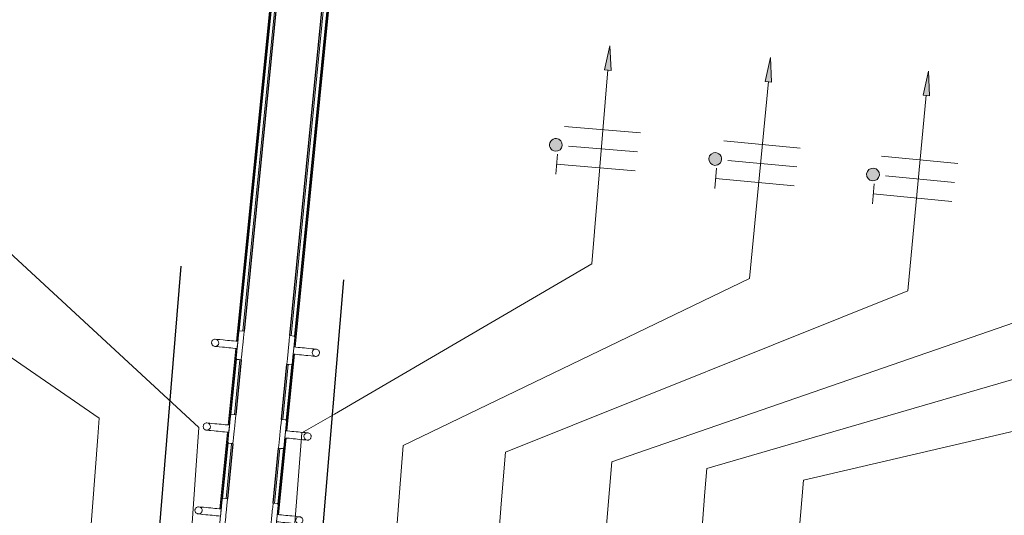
# Model space of a CAD drawing. Header units: millimetres. Extents: x -2845 to 74565, y -36590 to 13748.
# Tile 21 of 49: x 42372 to 44417, y -19138 to -18107. Entities that reach past the tile are written whole.
import ezdxf

# ---------------------------------------------------------------- set-up
doc = ezdxf.new("R2010")
doc.units = ezdxf.units.MM
for name, color, linetype, lineweight in [('A-DETL-GENF', 7, 'Continuous', 18), ('A-DOOR', 7, 'Continuous', 25), ('A-FLOR-HRAL', 7, 'Continuous', 18), ('A-WALL', 7, 'Continuous', 25), ('CABLES', 7, 'Continuous', 18), ('MOBILIER', 7, 'Continuous', 18), ('Q-SPCQ', 7, 'Continuous', 18)]:
    doc.layers.add(name, color=color, linetype=linetype, lineweight=lineweight)

# ---------------------------------------------------------------- blocks, each defined once
blk = doc.blocks.new('PRT_SIMPLE_HUI_58x68x48 - PRT_BOIS_1V_930x2040x40-V2-2021_015_1111_DCE_1_50_N0 FINI_CFO_DIS')
at = {"layer": 'A-DETL-GENF', "lineweight": 25}
h = blk.add_hatch(color=256, dxfattribs=at)
h.paths.add_polyline_path([(-483.8, -9.7), (-485.1, -11.7), (-496.1, -13.2), (-500.5, -13.6), (-500.5, -14.5), (-495.9, -14.5), (-483.8, -12.8), (-483.8, -10.5)])
h.paths.add_polyline_path([(-508.5, -8), (-508.5, -11.5), (-502, -11.5), (-502.1, -10.2), (-505.2, -10.2), (-505.2, -9.3), (-488.4, -9.4), (-485.1, -10.6), (-483.8, -9.7), (-489.6, -8), (-505.4, -8)])
h = blk.add_hatch(color=256, dxfattribs=at)
h.paths.add_polyline_path([(413.8, -9.7), (413.8, -12.8), (426.2, -14.5), (430.5, -14.1), (430.4, -13.2), (425.9, -13.2), (415.1, -11.7), (414.4, -10.7)])
h.paths.add_polyline_path([(418.5, -8), (413.8, -9.7), (415.1, -10.6), (418.7, -9.3), (435.2, -9.3), (435.2, -10.2), (432, -10.5), (432, -11.5), (438.5, -11.5), (438.5, -8), (418.6, -8)])
at = {"layer": 'A-DETL-GENF'}
for p, q in [((-488.5, -8), (-508.5, -8)), ((-508.5, -8), (-508.5, -11.5)), ((-508.5, -11.5), (-502, -11.5)), ((-505.2, -10.2), (-505.2, -9.3)), ((-505.2, -9.3), (-488.7, -9.3)), ((-502, -10.2), (-505.2, -10.2)), ((-502, -11.5), (-502, -10.2)), ((-496.1, -13.2), (-500.5, -13.2)), ((-500.5, -13.2), (-500.5, -14.5)), ((-500.5, -14.5), (-496, -14.5)), ((-485.1, -11.7), (-496.1, -13.2)), ((-496, -14.5), (-483.8, -12.8)), ((-488.7, -9.3), (-485.1, -10.6)), ((-483.8, -9.7), (-488.5, -8)), ((-485.1, -10.6), (-485.1, -11.7)), ((-483.8, -12.8), (-483.8, -9.7)), ((418.5, -8), (413.8, -9.7)), ((413.8, -9.7), (413.8, -12.8)), ((413.8, -12.8), (426, -14.5)), ((415.1, -10.6), (418.7, -9.3)), ((415.1, -11.7), (415.1, -10.6)), ((426.1, -13.2), (415.1, -11.7)), ((438.5, -8), (418.5, -8)), ((418.7, -9.3), (435.2, -9.3)), ((426, -14.5), (430.5, -14.5)), ((430.5, -13.2), (426.1, -13.2)), ((430.5, -14.5), (430.5, -13.2)), ((435.2, -10.2), (432, -10.2)), ((432, -10.2), (432, -11.5)), ((432, -11.5), (438.5, -11.5)), ((435.2, -9.3), (435.2, -10.2)), ((438.5, -11.5), (438.5, -8))]:
    blk.add_line(p, q, dxfattribs=at)
at = {"layer": 'A-DOOR'}
for p, q in [((-427.1, 55), (-450.6, 55)), ((-450.6, 55), (-450.6, 54.5)), ((-450.6, 54.5), (-450.6, 50.4)), ((-427.1, 54.5), (-450.6, 54.5)), ((-450.6, 50.4), (-450.6, 43.3)), ((-427.1, 50.4), (-450.6, 50.4)), ((-450.6, 34), (-450.6, 43.3)), ((-319.6, 55), (-427.1, 55)), ((-427.1, 55), (-427.1, 54.5)), ((-427.1, 54.5), (-427.1, 55)), ((-427.1, 54.5), (-427.1, 50.4)), ((-319.6, 54.5), (-427.1, 54.5)), ((-427.1, 50.4), (-427.1, 54.5)), ((-427.1, 50.4), (-427.1, 43.3)), ((-319.6, 50.4), (-427.1, 50.4)), ((-427.1, 43.3), (-427.1, 50.4)), ((-427.1, 34), (-427.1, 43.3)), ((-427.1, 43.3), (-427.1, 34)), ((-319.6, 54.5), (-319.6, 55)), ((-319.6, 50.4), (-319.6, 54.5)), ((-319.6, 43.3), (-319.6, 50.4)), ((-319.6, 43.3), (-319.6, 34)), ((-450.6, 25.6), (-450.6, 34)), ((-427.1, 34), (-450.6, 34)), ((-450.6, 15.2), (-450.6, 25.6)), ((-427.1, 25.6), (-450.6, 25.6)), ((-427.1, 32.8), (-427.1, 34)), ((-319.6, 34), (-427.1, 34)), ((-427.1, 34), (-427.1, 25.6)), ((-427.1, 32.8), (-319.6, 32.8)), ((-427.1, 25.6), (-427.1, 15.2)), ((-319.6, 34), (-319.6, 32.8)), ((-450.6, 4.4), (-450.6, 15.2)), ((-427.1, 15.2), (-450.6, 15.2)), ((-450.6, -4), (-450.6, 4.4)), ((-450.6, 4.4), (-427.1, 4.4)), ((-427.1, 15.2), (-427.1, 4.4)), ((-427.1, 4.4), (-427.1, -4)), ((-499.5, -14.5), (-499.5, -54.5)), ((426, -14.5), (-496, -14.5)), ((-465.6, -5.5), (-465.6, -14.5)), ((-413.4, -5.5), (-465.6, -5.5)), ((-450.6, -4), (-450.6, -5)), ((-450.6, -5), (-427.1, -5)), ((-427.1, -5), (-427.1, -4)), ((-413.4, -14.5), (-413.4, -5.5)), ((430.5, -54.5), (430.5, -14.5)), ((-499.5, -54.5), (430.5, -54.5)), ((-465.6, -54.5), (-465.6, -63.5)), ((-413.4, -63.5), (-413.4, -54.5)), ((417, -54.5), (417, -977.5)), ((-465.6, -63.5), (-413.4, -63.5)), ((-427.1, -64), (-450.6, -64)), ((-450.6, -64), (-450.6, -65)), ((-450.6, -73.4), (-450.6, -65)), ((-450.6, -84.2), (-450.6, -73.4)), ((-427.1, -73.4), (-450.6, -73.4)), ((-427.1, -65), (-427.1, -64)), ((-427.1, -65), (-427.1, -73.4)), ((-427.1, -73.4), (-427.1, -84.2)), ((-450.6, -94.6), (-450.6, -84.2)), ((-450.6, -84.2), (-427.1, -84.2)), ((-450.6, -103), (-450.6, -94.6)), ((-450.6, -94.6), (-427.1, -94.6)), ((-427.1, -84.2), (-427.1, -94.6)), ((-427.1, -94.6), (-427.1, -103)), ((-427.1, -103), (-427.1, -101.8)), ((-319.6, -101.8), (-427.1, -101.8)), ((-319.6, -101.8), (-319.6, -103)), ((-450.6, -112.3), (-450.6, -103)), ((-450.6, -103), (-427.1, -103)), ((-450.6, -112.3), (-450.6, -119.4)), ((-450.6, -119.4), (-450.6, -123.5)), ((-450.6, -119.4), (-427.1, -119.4)), ((-427.1, -112.3), (-427.1, -103)), ((-427.1, -103), (-319.6, -103)), ((-427.1, -103), (-427.1, -112.3)), ((-427.1, -112.3), (-427.1, -119.4)), ((-427.1, -119.4), (-427.1, -112.3)), ((-427.1, -119.4), (-427.1, -123.5)), ((-427.1, -119.4), (-319.6, -119.4)), ((-427.1, -123.5), (-427.1, -119.4)), ((-319.6, -103), (-319.6, -112.3)), ((-319.6, -119.4), (-319.6, -112.3)), ((-319.6, -123.5), (-319.6, -119.4)), ((-450.6, -123.5), (-450.6, -124)), ((-450.6, -123.5), (-427.1, -123.5)), ((-450.6, -124), (-427.1, -124)), ((-427.1, -123.5), (-427.1, -124)), ((-427.1, -123.5), (-319.6, -123.5)), ((-427.1, -124), (-427.1, -123.5)), ((-427.1, -124), (-319.6, -124)), ((-319.6, -124), (-319.6, -123.5))]:
    blk.add_line(p, q, dxfattribs=at)
for radius, start, end in [(7.5, 360, 180), (7.5, 135, 165), (9.12, 111.9887, 120), (7.5, 60, 120), (9.12, 60, 68.0113), (9.12, 155.8208, 180), (9.12, 180, 204.1792), (7.5, 180, 360), (7.5, 180, 240), (9.12, 240, 248.0113), (7.5, 270, 0), (7.5, 0, 30), (9.12, 0, 24.1792)]:
    blk.add_arc((429, -65.5), radius, start, end, dxfattribs=at)
at = {"layer": 'Q-SPCQ'}
for p, q in [((430.5, -40.5), (430.5, -54.5)), ((430.5, -54.5), (403.5, -54.5))]:
    blk.add_line(p, q, dxfattribs=at)
blk = doc.blocks.new('PRT_SIMPLE_HUI_58x68x48 - PRT_BOIS_1V_930x2040x40-552385-2021_015_1111_DCE_1_50_N0 FINI_CFO_DIS')
at = {"layer": 'A-DETL-GENF', "lineweight": 25}
h = blk.add_hatch(color=256, dxfattribs=at)
h.paths.add_polyline_path([(-483.8, 9.7), (-483.8, 12.8), (-496.2, 14.5), (-500.5, 14.1), (-500.4, 13.2), (-495.9, 13.2), (-485.1, 11.7), (-484.4, 10.7)])
h.paths.add_polyline_path([(-488.5, 8), (-483.8, 9.7), (-485.1, 10.6), (-488.7, 9.3), (-505.2, 9.3), (-505.2, 10.2), (-502, 10.5), (-502, 11.5), (-508.5, 11.5), (-508.5, 8), (-488.6, 8)])
h = blk.add_hatch(color=256, dxfattribs=at)
h.paths.add_polyline_path([(413.8, 9.7), (415.1, 11.7), (426.1, 13.2), (430.5, 13.6), (430.5, 14.5), (425.9, 14.5), (413.8, 12.8), (413.8, 10.5)])
h.paths.add_polyline_path([(438.5, 8), (438.5, 11.5), (432, 11.5), (432.1, 10.2), (435.2, 10.2), (435.2, 9.3), (418.4, 9.4), (415.1, 10.6), (413.8, 9.7), (419.6, 8), (435.4, 8)])
at = {"layer": 'A-DETL-GENF'}
for p, q in [((-508.5, 11.5), (-502, 11.5)), ((-508.5, 8), (-508.5, 11.5)), ((-488.5, 8), (-508.5, 8)), ((-505.2, 10.2), (-505.2, 9.3)), ((-502, 10.2), (-505.2, 10.2)), ((-505.2, 9.3), (-488.7, 9.3)), ((-502, 11.5), (-502, 10.2)), ((-500.5, 14.5), (-496, 14.5)), ((-500.5, 13.2), (-500.5, 14.5)), ((-496.1, 13.2), (-500.5, 13.2)), ((-485.1, 11.7), (-496.1, 13.2)), ((-496, 14.5), (-483.8, 12.8)), ((-488.7, 9.3), (-485.1, 10.6)), ((-483.8, 9.7), (-488.5, 8)), ((-485.1, 10.6), (-485.1, 11.7)), ((-483.8, 12.8), (-483.8, 9.7)), ((413.8, 12.8), (426, 14.5)), ((413.8, 9.7), (413.8, 12.8)), ((418.5, 8), (413.8, 9.7)), ((426.1, 13.2), (415.1, 11.7)), ((415.1, 11.7), (415.1, 10.6)), ((415.1, 10.6), (418.7, 9.3)), ((438.5, 8), (418.5, 8)), ((418.7, 9.3), (435.2, 9.3)), ((426, 14.5), (430.5, 14.5)), ((430.5, 13.2), (426.1, 13.2)), ((430.5, 14.5), (430.5, 13.2)), ((432, 11.5), (438.5, 11.5)), ((432, 10.2), (432, 11.5)), ((435.2, 10.2), (432, 10.2)), ((435.2, 9.3), (435.2, 10.2)), ((438.5, 11.5), (438.5, 8))]:
    blk.add_line(p, q, dxfattribs=at)
at = {"layer": 'A-DOOR'}
for p, q in [((417, 54.5), (417, 977.5)), ((-427.1, 124), (-450.6, 124)), ((-450.6, 124), (-450.6, 123.5)), ((-450.6, 123.5), (-450.6, 119.4)), ((-427.1, 123.5), (-450.6, 123.5)), ((-319.6, 124), (-427.1, 124)), ((-427.1, 124), (-427.1, 123.5)), ((-427.1, 123.5), (-427.1, 124)), ((-427.1, 123.5), (-427.1, 119.4)), ((-319.6, 123.5), (-427.1, 123.5)), ((-427.1, 119.4), (-427.1, 123.5)), ((-319.6, 123.5), (-319.6, 124)), ((-319.6, 119.4), (-319.6, 123.5)), ((-450.6, 119.4), (-450.6, 112.3)), ((-427.1, 119.4), (-450.6, 119.4)), ((-450.6, 103), (-450.6, 112.3)), ((-450.6, 94.6), (-450.6, 103)), ((-427.1, 103), (-450.6, 103)), ((-427.1, 119.4), (-427.1, 112.3)), ((-319.6, 119.4), (-427.1, 119.4)), ((-427.1, 112.3), (-427.1, 119.4)), ((-427.1, 103), (-427.1, 112.3)), ((-427.1, 112.3), (-427.1, 103)), ((-427.1, 101.8), (-427.1, 103)), ((-319.6, 103), (-427.1, 103)), ((-427.1, 103), (-427.1, 94.6)), ((-319.6, 112.3), (-319.6, 119.4)), ((-319.6, 112.3), (-319.6, 103)), ((-319.6, 103), (-319.6, 101.8)), ((-450.6, 84.2), (-450.6, 94.6)), ((-427.1, 94.6), (-450.6, 94.6)), ((-450.6, 73.4), (-450.6, 84.2)), ((-427.1, 84.2), (-450.6, 84.2)), ((-427.1, 101.8), (-319.6, 101.8)), ((-427.1, 94.6), (-427.1, 84.2)), ((-427.1, 84.2), (-427.1, 73.4)), ((-465.6, 63.5), (-465.6, 54.5)), ((-413.4, 63.5), (-465.6, 63.5)), ((-450.6, 65), (-450.6, 73.4)), ((-450.6, 73.4), (-427.1, 73.4)), ((-450.6, 65), (-450.6, 64)), ((-450.6, 64), (-427.1, 64)), ((-427.1, 73.4), (-427.1, 65)), ((-427.1, 64), (-427.1, 65)), ((-413.4, 54.5), (-413.4, 63.5)), ((-499.5, 54.5), (430.5, 54.5)), ((-499.5, 14.5), (-499.5, 54.5)), ((430.5, 54.5), (430.5, 14.5)), ((426, 14.5), (-496, 14.5)), ((-465.6, 14.5), (-465.6, 5.5)), ((-465.6, 5.5), (-413.4, 5.5)), ((-427.1, 5), (-450.6, 5)), ((-450.6, 5), (-450.6, 4)), ((-450.6, -4.4), (-450.6, 4)), ((-427.1, 4), (-427.1, 5)), ((-427.1, 4), (-427.1, -4.4)), ((-413.4, 5.5), (-413.4, 14.5)), ((-450.6, -15.2), (-450.6, -4.4)), ((-427.1, -4.4), (-450.6, -4.4)), ((-450.6, -25.6), (-450.6, -15.2)), ((-450.6, -15.2), (-427.1, -15.2)), ((-427.1, -4.4), (-427.1, -15.2)), ((-427.1, -15.2), (-427.1, -25.6)), ((-450.6, -34), (-450.6, -25.6)), ((-450.6, -25.6), (-427.1, -25.6)), ((-450.6, -43.3), (-450.6, -34)), ((-450.6, -34), (-427.1, -34)), ((-427.1, -25.6), (-427.1, -34)), ((-427.1, -34), (-427.1, -32.8)), ((-319.6, -32.8), (-427.1, -32.8)), ((-427.1, -43.3), (-427.1, -34)), ((-427.1, -34), (-319.6, -34)), ((-427.1, -34), (-427.1, -43.3)), ((-319.6, -32.8), (-319.6, -34)), ((-319.6, -34), (-319.6, -43.3)), ((-450.6, -43.3), (-450.6, -50.4)), ((-450.6, -50.4), (-450.6, -54.5)), ((-450.6, -50.4), (-427.1, -50.4)), ((-450.6, -54.5), (-450.6, -55)), ((-450.6, -54.5), (-427.1, -54.5)), ((-450.6, -55), (-427.1, -55)), ((-427.1, -43.3), (-427.1, -50.4)), ((-427.1, -50.4), (-427.1, -43.3)), ((-427.1, -50.4), (-427.1, -54.5)), ((-427.1, -50.4), (-319.6, -50.4)), ((-427.1, -54.5), (-427.1, -50.4)), ((-427.1, -54.5), (-427.1, -55)), ((-427.1, -54.5), (-319.6, -54.5)), ((-427.1, -55), (-427.1, -54.5)), ((-427.1, -55), (-319.6, -55)), ((-319.6, -50.4), (-319.6, -43.3)), ((-319.6, -54.5), (-319.6, -50.4)), ((-319.6, -55), (-319.6, -54.5))]:
    blk.add_line(p, q, dxfattribs=at)
for radius, start, end in [(9.12, 155.8208, 180), (9.12, 180, 204.1792), (7.5, 360, 180), (7.5, 153.2064, 180), (7.5, 180, 360), (7.5, 195, 225), (7.5, 120, 150), (9.12, 111.9887, 120), (7.5, 0, 90), (7.5, 330, 0), (9.12, 338.2505, 0), (9.12, 240, 248.0113), (7.5, 240, 270), (7.5, 273.741, 300), (9.12, 291.9887, 300)]:
    blk.add_arc((429, 65.5), radius, start, end, dxfattribs=at)
at = {"layer": 'Q-SPCQ'}
for p, q in [((430.5, 54.5), (403.5, 54.5)), ((430.5, 40.5), (430.5, 54.5))]:
    blk.add_line(p, q, dxfattribs=at)
blk = doc.blocks.new('Garde-corps - Garde-corps-505703-2021_015_1111_DCE_1_50_N0 FINI_CFO_DIS')
at = {"layer": 'A-FLOR-HRAL'}
for p, q in [((-9935.3, -14734.9), (-10334, -18754.4)), ((-9946.8, -14744.5), (-10346.7, -18775.8)), ((-9945, -14743), (-10345, -18775.9)), ((-9943.1, -14741.4), (-10341.1, -18754.3)), ((-10348.1, -18790.7), (-10363.9, -18949.9)), ((-10346.5, -18790.8), (-10362.3, -18950.1)), ((-10346.9, -18812.7), (-10358.4, -18928.5)), ((-10339.9, -18814.1), (-10351.2, -18928.6)), ((-10365.4, -18964.8), (-10381.2, -19124.1)), ((-10363.8, -18965), (-10379.6, -19124.2)), ((-10364.2, -18986.9), (-10375.7, -19102.6)), ((-10357.2, -18988.8), (-10368.5, -19102.7))]:
    blk.add_line(p, q, dxfattribs=at)
blk = doc.blocks.new('Garde-corps - Garde-corps-505843-2021_015_1111_DCE_1_50_N0 FINI_CFO_DIS')
at = {"layer": 'A-FLOR-HRAL'}
for p, q in [((-10233.5, -18764.4), (-9834.6, -14743.3)), ((-10226.9, -18787.6), (-9826.7, -14752.9)), ((-10226.4, -18765.7), (-9828.2, -14751)), ((-10225.2, -18787.8), (-9825.2, -14754.7)), ((-10244.1, -18961.8), (-10228.3, -18802.6)), ((-10242.5, -18962), (-10226.7, -18802.7)), ((-10250.7, -18938.5), (-10239.4, -18824.1)), ((-10243.7, -18939.8), (-10232.2, -18824.1)), ((-10261.4, -19135.9), (-10245.6, -18976.7)), ((-10259.8, -19136.1), (-10244, -18976.9)), ((-10268, -19112.7), (-10256.7, -18998.2)), ((-10261, -19114), (-10249.5, -18998.3))]:
    blk.add_line(p, q, dxfattribs=at)
blk = doc.blocks.new('72_PATERE_HEWI SERIE 477 - Colour - 92 Anthracite grey-566101-2021_015_1111_DCE_1_50_N0 FINI_CFO_DIS')
at = {"layer": 'A-DETL-GENF'}
for p, q in [((-10342.8, -18762.6), (-10343.6, -18770.8)), ((-10342.3, -18757.7), (-10342.8, -18762.6)), ((-10342.2, -18756.2), (-10342.3, -18757.7)), ((-10342.1, -18755.1), (-10342.2, -18756.2)), ((-10340.4, -18753.8), (-10342.1, -18755.1)), ((-10331, -18754.7), (-10340.4, -18753.8)), ((-10332.2, -18767.2), (-10331.8, -18762.8)), ((-10331.8, -18762.8), (-10331, -18754.7)), ((-10398.4, -18776.9), (-10398.6, -18778.1)), ((-10398.6, -18778.1), (-10398.6, -18779.4)), ((-10398.6, -18779.4), (-10398.4, -18780.7)), ((-10397.9, -18775.6), (-10398.4, -18776.9)), ((-10398.4, -18780.7), (-10398, -18782)), ((-10398, -18782), (-10397.4, -18783.1)), ((-10397.3, -18774.5), (-10397.9, -18775.6)), ((-10397.4, -18783.1), (-10396.5, -18784.1)), ((-10396.4, -18773.5), (-10397.3, -18774.5)), ((-10396.5, -18784.1), (-10395.5, -18785)), ((-10395.4, -18772.7), (-10396.4, -18773.5)), ((-10395.5, -18785), (-10394.4, -18785.6)), ((-10394.3, -18772), (-10395.4, -18772.7)), ((-10394.4, -18785.6), (-10393.3, -18786.1)), ((-10392.6, -18771.5), (-10394.3, -18772)), ((-10393.3, -18786.1), (-10391.9, -18786.3)), ((-10391.1, -18771.4), (-10392.6, -18771.5)), ((-10389.1, -18786.1), (-10391.9, -18786.3)), ((-10391.9, -18786.3), (-10389.1, -18786.1)), ((-10391.9, -18786.3), (-10386.3, -18786.9)), ((-10384.9, -18772), (-10391.1, -18771.4)), ((-10391.1, -18771.4), (-10387.7, -18772.2)), ((-10387.7, -18772.2), (-10391.1, -18771.4)), ((-10386.4, -18784.7), (-10389.1, -18786.1)), ((-10389.1, -18786.1), (-10386.4, -18784.7)), ((-10387.7, -18772.2), (-10385.4, -18774.1)), ((-10385.4, -18774.1), (-10387.7, -18772.2)), ((-10384.5, -18782.3), (-10386.4, -18784.7)), ((-10386.4, -18784.7), (-10384.5, -18782.3)), ((-10385.4, -18774.1), (-10384, -18776.8)), ((-10384, -18776.8), (-10385.4, -18774.1)), ((-10381.2, -18772.3), (-10384.9, -18772)), ((-10383.7, -18779.6), (-10384.5, -18782.3)), ((-10384.5, -18782.3), (-10383.7, -18779.6)), ((-10384, -18776.8), (-10383.7, -18779.6)), ((-10383.7, -18779.6), (-10384, -18776.8)), ((-10374.6, -18773), (-10381.2, -18772.3)), ((-10370.3, -18773.4), (-10374.6, -18773)), ((-10365.9, -18773.9), (-10370.3, -18773.4)), ((-10361.6, -18774.3), (-10365.9, -18773.9)), ((-10357.2, -18774.7), (-10361.6, -18774.3)), ((-10352.9, -18775.2), (-10357.2, -18774.7)), ((-10348.5, -18775.6), (-10352.9, -18775.2)), ((-10344.2, -18776), (-10348.5, -18775.6)), ((-10345.1, -18785.5), (-10345.7, -18791.4)), ((-10345.4, -18788.8), (-10345.2, -18786.1)), ((-10345.2, -18786.1), (-10344.9, -18783.5)), ((-10343.6, -18770.8), (-10345.1, -18785.5)), ((-10344.9, -18783.5), (-10344.6, -18780.8)), ((-10344.6, -18780.8), (-10344.4, -18778.2)), ((-10344.4, -18778.2), (-10344.2, -18776)), ((-10334.2, -18787), (-10333.9, -18784.6)), ((-10333.9, -18784.6), (-10333.7, -18782.1)), ((-10333.7, -18782.1), (-10333.3, -18778.3)), ((-10333.3, -18778.3), (-10332.9, -18774.4)), ((-10332.9, -18774.4), (-10332.6, -18770.7)), ((-10332.6, -18770.7), (-10332.2, -18767.2)), ((-10386.3, -18786.9), (-10382.7, -18787.3)), ((-10382.7, -18787.3), (-10376.1, -18787.9)), ((-10376.1, -18787.9), (-10371.8, -18788.3)), ((-10371.8, -18788.3), (-10367.4, -18788.8)), ((-10367.4, -18788.8), (-10363.1, -18789.2)), ((-10363.1, -18789.2), (-10358.7, -18789.6)), ((-10358.7, -18789.6), (-10354.3, -18790.1)), ((-10354.3, -18790.1), (-10350, -18790.5)), ((-10350, -18790.5), (-10345.6, -18790.9)), ((-10347.2, -18806.7), (-10347.5, -18809.8)), ((-10346.8, -18802.5), (-10347.2, -18806.7)), ((-10346.4, -18799), (-10346.8, -18802.5)), ((-10346.1, -18795.2), (-10346.4, -18799)), ((-10345.7, -18791.4), (-10346.1, -18795.2)), ((-10345.6, -18790.9), (-10345.4, -18788.8)), ((-10336.2, -18807.6), (-10335.8, -18803.7)), ((-10335.8, -18803.7), (-10334.8, -18793.4)), ((-10334.8, -18793.4), (-10334.4, -18789.6)), ((-10334.4, -18789.6), (-10334.2, -18787)), ((-10347.6, -18810.7), (-10347.7, -18811.7)), ((-10347.7, -18811.7), (-10346.4, -18813.5)), ((-10347.5, -18809.8), (-10347.6, -18810.7)), ((-10346.4, -18813.5), (-10341.6, -18813.9)), ((-10341.6, -18813.9), (-10336.9, -18814.4)), ((-10336.9, -18814.4), (-10336.2, -18807.6))]:
    blk.add_line(p, q, dxfattribs=at)
blk = doc.blocks.new('72_PATERE_HEWI SERIE 477 - Colour - 92 Anthracite grey-568995-2021_015_1111_DCE_1_50_N0 FINI_CFO_DIS')
at = {"layer": 'A-DETL-GENF'}
for p, q in [((-10236.4, -18764.1), (-10237.2, -18772.2)), ((-10227, -18765), (-10236.4, -18764.1)), ((-10225.6, -18766.7), (-10227, -18765)), ((-10238.4, -18783.8), (-10238.8, -18787.6)), ((-10238, -18780.1), (-10238.4, -18783.8)), ((-10237.7, -18776.6), (-10238, -18780.1)), ((-10237.2, -18772.2), (-10237.7, -18776.6)), ((-10228.6, -18797), (-10227.2, -18782.3)), ((-10227.2, -18782.3), (-10226.4, -18774.1)), ((-10226.4, -18774.1), (-10225.9, -18769.3)), ((-10225.9, -18769.3), (-10225.7, -18767.8)), ((-10225.7, -18767.8), (-10225.6, -18766.7)), ((-10240.3, -18802.8), (-10241.3, -18813.1)), ((-10239.9, -18798.9), (-10240.3, -18802.8)), ((-10239.6, -18796.4), (-10239.9, -18798.9)), ((-10239.4, -18793.9), (-10239.6, -18796.4)), ((-10239.1, -18791.5), (-10239.4, -18793.9)), ((-10238.8, -18787.6), (-10239.1, -18791.5)), ((-10230, -18810.6), (-10229.6, -18806.8)), ((-10229.6, -18806.8), (-10229.2, -18802.9)), ((-10229.2, -18802.9), (-10228.6, -18797)), ((-10229, -18800.3), (-10229.2, -18802.5)), ((-10229.2, -18802.5), (-10224.8, -18802.9)), ((-10228.7, -18797.7), (-10229, -18800.3)), ((-10228.4, -18795), (-10228.7, -18797.7)), ((-10228.2, -18792.4), (-10228.4, -18795)), ((-10227.9, -18789.7), (-10228.2, -18792.4)), ((-10227.7, -18787.6), (-10227.9, -18789.7)), ((-10223.4, -18788), (-10227.7, -18787.6)), ((-10224.8, -18802.9), (-10220.5, -18803.3)), ((-10219, -18788.4), (-10223.4, -18788)), ((-10220.5, -18803.3), (-10216.1, -18803.8)), ((-10214.6, -18788.9), (-10219, -18788.4)), ((-10216.1, -18803.8), (-10211.8, -18804.2)), ((-10210.3, -18789.3), (-10214.6, -18788.9)), ((-10211.8, -18804.2), (-10207.4, -18804.6)), ((-10205.9, -18789.7), (-10210.3, -18789.3)), ((-10207.4, -18804.6), (-10203.1, -18805.1)), ((-10201.6, -18790.2), (-10205.9, -18789.7)), ((-10203.1, -18805.1), (-10198.7, -18805.5)), ((-10197.2, -18790.6), (-10201.6, -18790.2)), ((-10198.7, -18805.5), (-10192.1, -18806.2)), ((-10190.6, -18791.2), (-10197.2, -18790.6)), ((-10192.1, -18806.2), (-10188.5, -18806.5)), ((-10187, -18791.6), (-10190.6, -18791.2)), ((-10189.6, -18798.9), (-10188.8, -18796.2)), ((-10188.8, -18796.2), (-10189.6, -18798.9)), ((-10189.4, -18801.7), (-10189.6, -18798.9)), ((-10189.6, -18798.9), (-10189.4, -18801.7)), ((-10188, -18804.4), (-10189.4, -18801.7)), ((-10189.4, -18801.7), (-10188, -18804.4)), ((-10188.8, -18796.2), (-10186.9, -18793.8)), ((-10186.9, -18793.8), (-10188.8, -18796.2)), ((-10188.5, -18806.5), (-10182.9, -18807.1)), ((-10185.6, -18806.3), (-10188, -18804.4)), ((-10188, -18804.4), (-10185.6, -18806.3)), ((-10180.7, -18792.3), (-10187, -18791.6)), ((-10186.9, -18793.8), (-10184.2, -18792.4)), ((-10184.2, -18792.4), (-10186.9, -18793.8)), ((-10182.9, -18807.1), (-10185.6, -18806.3)), ((-10185.6, -18806.3), (-10182.9, -18807.1)), ((-10184.2, -18792.4), (-10180.7, -18792.3)), ((-10180.7, -18792.3), (-10184.2, -18792.4)), ((-10182.9, -18807.1), (-10181.5, -18807.1)), ((-10181.5, -18807.1), (-10180.3, -18806.9)), ((-10179.4, -18792.7), (-10180.7, -18792.3)), ((-10180.3, -18806.9), (-10179.1, -18806.4)), ((-10177.8, -18793.5), (-10179.4, -18792.7)), ((-10179.1, -18806.4), (-10177.9, -18805.8)), ((-10177.9, -18805.8), (-10176.9, -18805)), ((-10176.8, -18794.4), (-10177.8, -18793.5)), ((-10176.9, -18805), (-10176.1, -18804)), ((-10176, -18795.4), (-10176.8, -18794.4)), ((-10176.1, -18804), (-10175.4, -18802.9)), ((-10175.3, -18796.5), (-10176, -18795.4)), ((-10175.4, -18802.9), (-10175, -18801.6)), ((-10174.9, -18797.8), (-10175.3, -18796.5)), ((-10175, -18801.6), (-10174.7, -18800.4)), ((-10174.7, -18799), (-10174.9, -18797.8)), ((-10174.7, -18800.4), (-10174.7, -18799)), ((-10241.7, -18817), (-10242.4, -18823.8)), ((-10242.4, -18823.8), (-10237.6, -18824.3)), ((-10241.3, -18813.1), (-10241.7, -18817)), ((-10237.6, -18824.3), (-10232.9, -18824.7)), ((-10232.9, -18824.7), (-10231.2, -18823.3)), ((-10231.2, -18823.3), (-10231.1, -18822.3)), ((-10231.1, -18821.4), (-10230.7, -18818.2)), ((-10231.1, -18822.3), (-10231.1, -18821.4)), ((-10230.7, -18818.2), (-10230.3, -18814)), ((-10230.3, -18814), (-10230, -18810.6))]:
    blk.add_line(p, q, dxfattribs=at)
blk = doc.blocks.new('B02_ARC_rvt-1-2021_015_1111_DCE_1_50_N0 FINI_CFO_DIS')
at = {"layer": 'A-WALL'}
for p, q in [((-9932, -14732.2), (-10331, -18754.7)), ((-10236.4, -18764.1), (-9837.3, -14740.1)), ((-10336.9, -18814.4), (-10348.3, -18928.8)), ((-10253.7, -18938.2), (-10242.4, -18823.8)), ((-10354.2, -18988.8), (-10365.5, -19103)), ((-10271, -19112.4), (-10259.6, -18997.9))]:
    blk.add_line(p, q, dxfattribs=at)
at = {"layer": 'A-DOOR', "lineweight": 18}
for name, p, rotation in [('PRT_SIMPLE_HUI_58x68x48 - PRT_BOIS_1V_930x2040x40-552385-2021_015_1111_DCE_1_50_N0 FINI_CFO_DIS', (-10958, -19559.4), 355.258613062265), ('PRT_SIMPLE_HUI_58x68x48 - PRT_BOIS_1V_930x2040x40-V2-2021_015_1111_DCE_1_50_N0 FINI_CFO_DIS', (-9789.6, -19656.4), 175.2586130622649)]:
    blk.add_blockref(name, p, dxfattribs=dict(at, rotation=rotation))
at = {"layer": 'A-FLOR-HRAL', "lineweight": 18}
for name in ['Garde-corps - Garde-corps-505703-2021_015_1111_DCE_1_50_N0 FINI_CFO_DIS', 'Garde-corps - Garde-corps-505843-2021_015_1111_DCE_1_50_N0 FINI_CFO_DIS']:
    blk.add_blockref(name, (0, 0), dxfattribs=at)
at = {"layer": 'MOBILIER', "lineweight": 18}
for name, p in [('72_PATERE_HEWI SERIE 477 - Colour - 92 Anthracite grey-566101-2021_015_1111_DCE_1_50_N0 FINI_CFO_DIS', (0, 0)), ('72_PATERE_HEWI SERIE 477 - Colour - 92 Anthracite grey-568995-2021_015_1111_DCE_1_50_N0 FINI_CFO_DIS', (0, 0)), ('72_PATERE_HEWI SERIE 477 - Colour - 92 Anthracite grey-566101-2021_015_1111_DCE_1_50_N0 FINI_CFO_DIS', (-17.3, -174.1)), ('72_PATERE_HEWI SERIE 477 - Colour - 92 Anthracite grey-568995-2021_015_1111_DCE_1_50_N0 FINI_CFO_DIS', (-17.3, -174.1)), ('72_PATERE_HEWI SERIE 477 - Colour - 92 Anthracite grey-566101-2021_015_1111_DCE_1_50_N0 FINI_CFO_DIS', (-34.5, -348.3)), ('72_PATERE_HEWI SERIE 477 - Colour - 92 Anthracite grey-568995-2021_015_1111_DCE_1_50_N0 FINI_CFO_DIS', (-34.5, -348.3))]:
    blk.add_blockref(name, p, dxfattribs=at)
blk = doc.blocks.new('Fil - COCHE DE FIL_PE_SYMBOLE-4085576-2021_015_1111_DCE_1_50_N0 FINI_CFO_DIS')
at = {"layer": 'CABLES', "lineweight": 9}
for p, q in [((-0.42, 1.8), (0.42, 1.8)), ((0, 1.8), (0, -1.48))]:
    blk.add_line(p, q, dxfattribs=at)
blk = doc.blocks.new('Fil - Coche de fil circulaire-323115-2021_015_1111_DCE_1_50_N0 FINI_CFO_DIS')
at = {"layer": 'CABLES', "lineweight": 9}
blk.add_hatch(color=256, dxfattribs=at).paths.add_polyline_path([(0.006, 2.156), (-0.062, 2.147), (-0.126, 2.12), (-0.181, 2.078), (-0.223, 2.023), (-0.249, 1.96), (-0.258, 1.891), (-0.249, 1.823), (-0.223, 1.759), (-0.181, 1.704), (-0.126, 1.662), (-0.062, 1.636), (0.006, 1.627), (0.075, 1.636), (0.139, 1.662), (0.193, 1.704), (0.235, 1.759), (0.262, 1.823), (0.271, 1.891), (0.262, 1.96), (0.235, 2.023), (0.193, 2.078), (0.139, 2.12), (0.075, 2.147)])
blk.add_line((0, 1.371), (0, -1.507), dxfattribs=at)
for start, end in [(360, 180), (180, 360)]:
    blk.add_arc((0.006, 1.891), 0.265, start, end, dxfattribs=at)
blk = doc.blocks.new('Fil - Coche de fil long-323512-2021_015_1111_DCE_1_50_N0 FINI_CFO_DIS')
at = {"layer": 'CABLES', "lineweight": 9}
blk.add_line((0, 1.605), (0, -1.57), dxfattribs=at)
blk = doc.blocks.new('B02_ELE_rvt-1-2021_015_1111_DCE_1_50_N0 FINI_CFO_DIS')
at = {"layer": 'CABLES'}
for points in [[(-9569.3, -18212.7), (-9571.8, -18161.9), (-9582.5, -18211.6)], [(-9236, -18237.1), (-9237.9, -18186.3), (-9249.2, -18235.8)], [(-8908.2, -18265.5), (-8910, -18214.7), (-8921.4, -18264.2)]]:
    blk.add_hatch(color=256, dxfattribs=at).paths.add_polyline_path(points)
for p, q in [((-9571.8, -18161.9), (-9582.5, -18211.6)), ((-9571.8, -18161.9), (-9582.5, -18211.6)), ((-9569.3, -18212.7), (-9571.8, -18161.9)), ((-9569.3, -18212.7), (-9571.8, -18161.9)), ((-9237.9, -18186.3), (-9249.2, -18235.8)), ((-9237.9, -18186.3), (-9249.2, -18235.8)), ((-9236, -18237.1), (-9237.9, -18186.3)), ((-9236, -18237.1), (-9237.9, -18186.3)), ((-9582.5, -18211.6), (-9569.3, -18212.7)), ((-9582.5, -18211.6), (-9569.3, -18212.7)), ((-8910, -18214.7), (-8921.4, -18264.2)), ((-8910, -18214.7), (-8921.4, -18264.2)), ((-8908.2, -18265.5), (-8910, -18214.7)), ((-8908.2, -18265.5), (-8910, -18214.7)), ((-9249.2, -18235.8), (-9236, -18237.1)), ((-9249.2, -18235.8), (-9236, -18237.1)), ((-8921.4, -18264.2), (-8908.2, -18265.5)), ((-8921.4, -18264.2), (-8908.2, -18265.5))]:
    blk.add_line(p, q, dxfattribs=at)
at = {"layer": 'CABLES', "flags": 128}
for points in [[(-11272.2, -18077.6), (-11301, -18474.5), (-10631.7, -18935.6), (-10634.9, -18974.3), (-10685.4, -19638.2)], [(-10873.5, -18109.2), (-10902, -18514.3), (-10424.8, -18954.8), (-10431.6, -19043.7), (-10473.4, -19655)], [(-9575.9, -18211.7), (-9609.3, -18615.1), (-10143.6, -18927), (-10211.3, -18966.4), (-10265.7, -19673)], [(-9242.6, -18236), (-9281.5, -18645.5), (-10000.6, -18992.1), (-10008.7, -19090.4), (-10054, -19690.6)], [(-8914.8, -18264.4), (-8953.4, -18670.8), (-9788.3, -19006.5), (-9797.2, -19113.6), (-9842, -19708.2)], [(-8579.4, -18291.2), (-8621.8, -18698.6), (-9567.6, -19026.1), (-9577.2, -19141.6), (-9621.2, -19726.5)], [(-8259.7, -18316.4), (-8297.9, -18727.9), (-9370.2, -19040.1), (-9374.3, -19089), (-9423.8, -19742.1)], [(-7840.7, -18348.9), (-7877.4, -18763.3), (-9169.6, -19064.6), (-9179.5, -19178.8), (-9225.3, -19759.3)]]:
    blk.add_lwpolyline(points, dxfattribs=at)
at = {"layer": 'CABLES', "lineweight": 18}
for name, p, xscale, yscale, zscale, rotation in [('Fil - Coche de fil long-323512-2021_015_1111_DCE_1_50_N0 FINI_CFO_DIS', (-9586.2, -18336.2), 49.99999999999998, 49.99999999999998, 49.99999999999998, 85.25861306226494), ('Fil - Coche de fil circulaire-323115-2021_015_1111_DCE_1_50_N0 FINI_CFO_DIS', (-9589.5, -18375.8), 49.99999999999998, 49.99999999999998, 49.99999999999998, 85.25861306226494), ('Fil - Coche de fil long-323512-2021_015_1111_DCE_1_50_N0 FINI_CFO_DIS', (-9255, -18366.7), 49.99999999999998, 49.99999999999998, 49.99999999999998, 84.57330798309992), ('Fil - COCHE DE FIL_PE_SYMBOLE-4085576-2021_015_1111_DCE_1_50_N0 FINI_CFO_DIS', (-9592.8, -18415.3), 49.99999999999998, 49.99999999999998, 49.99999999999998, 85.25861306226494), ('Fil - Coche de fil circulaire-323115-2021_015_1111_DCE_1_50_N0 FINI_CFO_DIS', (-9258.8, -18406.2), 49.99999999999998, 49.99999999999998, 49.99999999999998, 84.57330798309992), ('Fil - Coche de fil long-323512-2021_015_1111_DCE_1_50_N0 FINI_CFO_DIS', (-8927.6, -18398.9), 49.99999999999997, 49.99999999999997, 49.99999999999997, 84.56269367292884), ('Fil - COCHE DE FIL_PE_SYMBOLE-4085576-2021_015_1111_DCE_1_50_N0 FINI_CFO_DIS', (-9262.5, -18445.7), 49.99999999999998, 49.99999999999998, 49.99999999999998, 84.57330798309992), ('Fil - Coche de fil circulaire-323115-2021_015_1111_DCE_1_50_N0 FINI_CFO_DIS', (-8931.3, -18438.4), 49.99999999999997, 49.99999999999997, 49.99999999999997, 84.56269367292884), ('Fil - COCHE DE FIL_PE_SYMBOLE-4085576-2021_015_1111_DCE_1_50_N0 FINI_CFO_DIS', (-8935.1, -18478), 49.99999999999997, 49.99999999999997, 49.99999999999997, 84.56269367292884)]:
    blk.add_blockref(name, p, dxfattribs=dict(at, xscale=xscale, yscale=yscale, zscale=zscale, rotation=rotation))

msp = doc.modelspace()

# ---------------------------------------------------------------- block references
at = {"lineweight": 5}
msp.add_blockref('B02_ARC_rvt-1-2021_015_1111_DCE_1_50_N0 FINI_CFO_DIS', (53169.3, 0), dxfattribs=at)

# ---------------------------------------------------------------- next in the draw order: block references
msp.add_blockref('B02_ELE_rvt-1-2021_015_1111_DCE_1_50_N0 FINI_CFO_DIS', (53169.3, 0), dxfattribs=at)

doc.saveas('drawing.dxf')
